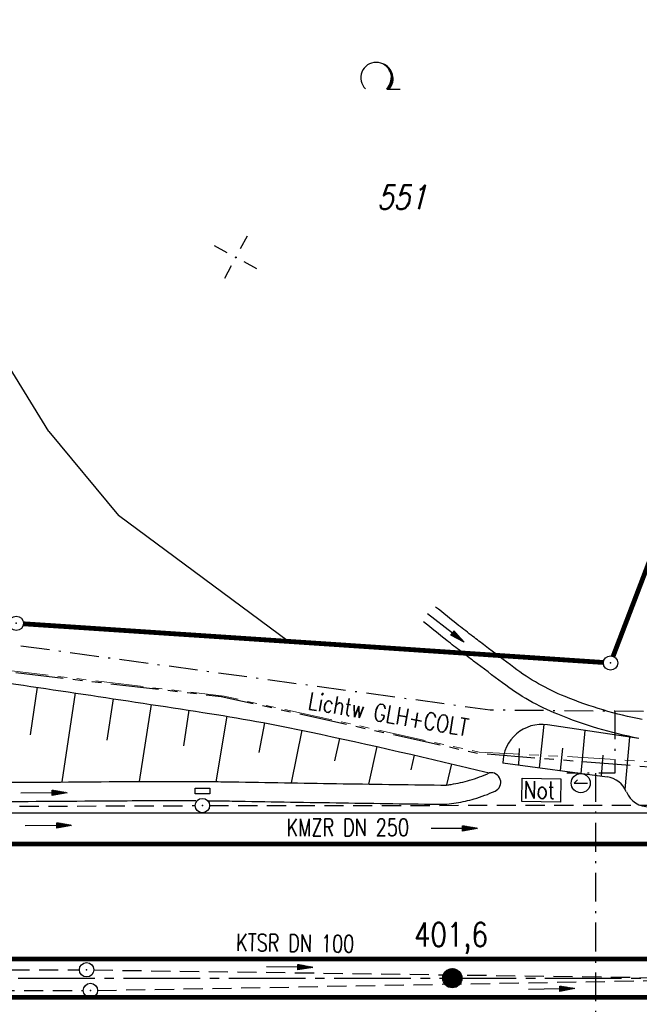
# Model space of a CAD drawing. Extents: x 0 to 1135, y 0 to 420.
# Tile 37 of 80: x 530 to 595, y 218 to 320. Entities that reach past the tile are written whole.
import ezdxf
from ezdxf.enums import TextEntityAlignment as Align

# ---------------------------------------------------------------- set-up
doc = ezdxf.new("R2010")
doc.units = 0
doc.header["$LTSCALE"] = 2
doc.header["$MEASUREMENT"] = 0
for name, pattern in [('ACHSE', [5.5, 4, -0.5, 0.5, -0.5]), ('AUSGEZOGEN', [0]), ('BAB-FM2', [2.6, 1.5, -0.5, 0.1, -0.5]), ('GESTRICH-X2', [1.5, 1, -0.5]), ('PHANTOMX2', [5, 2.5, -0.5, 0.5, -0.5, 0.5, -0.5])]:
    doc.linetypes.add(name, pattern=pattern)
doc.layers.get('0').update_dxf_attribs({"color": 8, "linetype": 'AUSGEZOGEN'})
for name, color, linetype in [('ACHSETOP', 250, 'ACHSE'), ('BAB_FM', 8, 'BAB-FM2'), ('BOESCHG', 8, 'AUSGEZOGEN'), ('FBRTOP', 8, 'AUSGEZOGEN'), ('FLSTNR', 8, 'AUSGEZOGEN'), ('GRENZL', 8, 'AUSGEZOGEN'), ('GRENZL-BAB', 7, 'AUSGEZOGEN'), ('GRENZP-BAB', 7, 'AUSGEZOGEN'), ('HEKT_B', 250, 'CONTINUOUS'), ('KANAL', 200, 'GESTRICH-X2'), ('Lichtwellenleiter COLT', 8, 'PHANTOMX2'), ('Lichtwellenleiter GLH', 8, 'PHANTOMX2'), ('MULDE', 8, 'AUSGEZOGEN'), ('NETZ', 250, 'AUSGEZOGEN'), ('NS', 8, 'AUSGEZOGEN'), ('PFEIL', 200, 'CONTINUOUS'), ('PFEILTOP', 8, 'AUSGEZOGEN'), ('SCHSYMBOL', 200, 'AUSGEZOGEN'), ('TEXTO', 200, 'CONTINUOUS'), ('WALD', 8, 'AUSGEZOGEN')]:
    doc.layers.add(name, color=color, linetype=linetype)
doc.styles.add('ROMANS', font='romans.shx', dxfattribs={"width": 0.8})

# ---------------------------------------------------------------- blocks, each defined once
blk = doc.blocks.new('IKR')
at = {"color": 0}
for p, q in [((0, 1), (0, 2.5)), ((-2.5, 0), (-1, 0)), ((1, 0), (2.5, 0)), ((0, -2.5), (0, -1))]:
    blk.add_line(p, q, dxfattribs=at)
blk.add_circle((0, 0), 0.05, dxfattribs=at)
blk.add_point((0, 0), dxfattribs=at)
blk = doc.blocks.new('LW')
at = {"color": 0}
blk.add_line((1.18, 0), (2.58, 0), dxfattribs=at)
for centre, radius, start, end in [((0.07, 1.19), 1.6, 312.7202, 226.7249), ((0.17, 1.08), 1.68, 321.1992, 68.9844), ((0.08, 1.13), 1.67, 319.2916, 65.2101)]:
    blk.add_arc(centre, radius, start, end, dxfattribs=at)
blk = doc.blocks.new('*U42', base_point=(444064.56, 452946.34))
at = {"layer": 'BOESCHG'}
for p, q in [((444016.26, 453033.86), (444016.57, 453034.06)), ((444017.41, 453032.23), (444017.8, 453032.45)), ((444018.09, 453030.31), (444018.95, 453030.81)), ((444019.42, 453028.77), (444019.97, 453029.08)), ((444019.96, 453026.77), (444020.98, 453027.36)), ((444021.41, 453025.3), (444022, 453025.63)), ((444021.83, 453023.24), (444023.01, 453023.9)), ((444023.38, 453021.81), (444024.02, 453022.17)), ((444023.69, 453019.7), (444025.03, 453020.44)), ((444025.33, 453018.32), (444026.03, 453018.72)), ((444025.56, 453016.16), (444027.04, 453016.99)), ((444027.27, 453014.82), (444028.05, 453015.25)), ((444027.43, 453012.63), (444029.05, 453013.52)), ((444029.2, 453011.32), (444030.05, 453011.79)), ((444029.3, 453009.09), (444031.05, 453010.06)), ((444031.14, 453007.82), (444032.05, 453008.33)), ((444031.17, 453005.56), (444033.05, 453006.59)), ((444033.08, 453004.32), (444034.05, 453004.86)), ((444033.05, 453002.02), (444035.04, 453003.12)), ((444035.01, 453000.82), (444036.04, 453001.39)), ((444034.92, 452998.49), (444037.03, 452999.65)), ((444036.95, 452997.32), (444038.02, 452997.92)), ((444036.8, 452994.96), (444039.01, 452996.18)), ((444038.89, 452993.82), (444040, 452994.44)), ((444038.7, 452991.43), (444040.99, 452992.71)), ((444040.84, 452990.33), (444041.98, 452990.97)), ((444040.64, 452987.93), (444042.96, 452989.23)), ((444042.8, 452986.84), (444043.95, 452987.5)), ((444042.61, 452984.44), (444044.94, 452985.76)), ((444044.77, 452983.36), (444045.92, 452984.02)), ((444044.6, 452980.97), (444046.91, 452982.28)), ((444046.74, 452979.88), (444047.89, 452980.54)), ((444046.58, 452977.49), (444048.88, 452978.8)), ((444048.71, 452976.4), (444049.87, 452977.06)), ((444048.55, 452974.01), (444050.85, 452975.32)), ((444050.68, 452972.92), (444051.84, 452973.58)), ((444050.51, 452970.53), (444052.82, 452971.83)), ((444052.64, 452969.44), (444053.81, 452970.09)), ((444052.47, 452967.05), (444054.8, 452968.35)), ((444054.59, 452965.94), (444055.78, 452966.6)), ((444054.41, 452963.57), (444056.77, 452964.85)), ((444056.51, 452962.43), (444057.76, 452963.11)), ((444056.35, 452960.08), (444058.75, 452961.36)), ((444058.38, 452958.9), (444059.73, 452959.6)), ((444058.19, 452956.55), (444060.66, 452957.82)), ((444060.2, 452955.33), (444061.58, 452956.03)), ((444059.84, 452952.93), (444062.49, 452954.23)), ((444061.97, 452951.75), (444063.4, 452952.45)), ((444061.47, 452949.29), (444064.3, 452950.65)), ((444063.7, 452948.14), (444065.21, 452948.86)), ((444063.08, 452945.63), (444066.1, 452947.07))]:
    blk.add_line(p, q, dxfattribs=at)
blk = doc.blocks.new('*X17')
at = {"color": 0}
for p, q in [((212.23, 257.39), (213.24, 258.4)), ((212.24, 257.33), (213.31, 258.4)), ((212.24, 257.47), (213.17, 258.4)), ((212.24, 257.26), (213.37, 258.39)), ((212.24, 257.55), (213.09, 258.39)), ((212.25, 257.2), (213.43, 258.38)), ((212.26, 257.63), (213, 258.37)), ((212.27, 257.14), (213.49, 258.37)), ((212.28, 257.09), (213.55, 258.35)), ((212.29, 257.73), (212.9, 258.35)), ((212.3, 257.04), (213.6, 258.33)), ((212.32, 256.99), (213.65, 258.31)), ((212.34, 257.86), (212.78, 258.29)), ((212.35, 256.94), (213.69, 258.29)), ((212.37, 256.9), (213.74, 258.26)), ((212.4, 256.85), (213.78, 258.24)), ((212.43, 256.81), (213.83, 258.21)), ((212.46, 256.77), (213.86, 258.18)), ((212.49, 256.73), (213.9, 258.14)), ((212.53, 256.7), (213.94, 258.11)), ((212.56, 256.66), (213.97, 258.07)), ((212.6, 256.63), (214.01, 258.03)), ((212.64, 256.6), (214.04, 257.99)), ((212.68, 256.57), (214.07, 257.95)), ((212.73, 256.54), (214.09, 257.91)), ((212.77, 256.52), (214.12, 257.86)), ((212.82, 256.49), (214.14, 257.82)), ((212.87, 256.47), (214.16, 257.77)), ((212.92, 256.45), (214.18, 257.72)), ((212.97, 256.44), (214.2, 257.66)), ((213.03, 256.42), (214.21, 257.6)), ((213.09, 256.41), (214.22, 257.54)), ((213.16, 256.41), (214.23, 257.48)), ((213.22, 256.4), (214.23, 257.41)), ((213.3, 256.41), (214.23, 257.34)), ((213.38, 256.41), (214.22, 257.26)), ((213.46, 256.43), (214.2, 257.17)), ((213.56, 256.46), (214.18, 257.07)), ((213.69, 256.51), (214.12, 256.95))]:
    blk.add_line(p, q, dxfattribs=at)
blk = doc.blocks.new('SRMAST2')
at = {"color": 0}
blk.add_circle((0, 0), 0.999, dxfattribs=at)
blk.add_point((0, 0), dxfattribs=at)
blk.add_blockref('*X17', (-213.23, -257.4))
blk = doc.blocks.new('GST')
at = {"color": 0}
blk.add_circle((0, 0), 0.75, dxfattribs=at)
blk.add_point((0, 0), dxfattribs=at)
blk = doc.blocks.new('13')
blk.add_lwpolyline([(0.76, 1.22), (-0.75, 1.22), (-0.75, 1.8), (0.76, 1.8)], close=True)
at = {"rotation": 180}
blk.add_blockref('GST', (0, 0), dxfattribs=at)
blk = doc.blocks.new('10')
blk.add_blockref('GST', (0, 0))
blk = doc.blocks.new('PFEIL2')
at = {"color": 0}
for p, q in [((0.88, 0), (-2.4, -0.01)), ((0.88, -0.27), (0.88, 0.28)), ((0.88, 0.28), (2.43, 0.01)), ((0.91, 0.27), (0.88, 0.26)), ((0.97, 0.26), (0.88, 0.25)), ((1.02, 0.25), (0.88, 0.23)), ((1.07, 0.24), (0.88, 0.21)), ((1.13, 0.23), (0.88, 0.19)), ((1.18, 0.22), (0.88, 0.17)), ((1.24, 0.21), (0.88, 0.15)), ((1.29, 0.21), (0.88, 0.14)), ((1.34, 0.2), (0.88, 0.12)), ((1.4, 0.19), (0.88, 0.1)), ((1.45, 0.18), (0.88, 0.08)), ((1.51, 0.17), (0.88, 0.06)), ((1.56, 0.16), (0.88, 0.04)), ((1.61, 0.15), (0.88, 0.02)), ((1.67, 0.14), (0.88, 0.01)), ((1.72, 0.13), (0.88, -0.01)), ((1.78, 0.12), (0.88, -0.03)), ((1.83, 0.11), (0.88, -0.05)), ((1.88, 0.1), (0.88, -0.07)), ((1.94, 0.09), (0.88, -0.09)), ((2.05, 0.08), (0.88, -0.12)), ((1.99, 0.08), (0.88, -0.11)), ((2.1, 0.07), (0.88, -0.14)), ((2.15, 0.06), (0.88, -0.16)), ((2.21, 0.05), (0.88, -0.18)), ((2.26, 0.04), (0.88, -0.2)), ((2.32, 0.03), (0.88, -0.22)), ((2.37, 0.02), (0.88, -0.23)), ((2.42, 0.01), (0.88, -0.25)), ((2.43, 0.01), (0.88, -0.27))]:
    blk.add_line(p, q, dxfattribs=at)

msp = doc.modelspace()

# ---------------------------------------------------------------- linework, layer by layer
at = {"layer": 'ACHSETOP', "flags": 128}
msp.add_lwpolyline([(25, 241.99), (26.31, 241.79), (51.07, 238.28), (75.86, 235.09), (100.69, 232.2), (125.56, 229.63), (150.46, 227.38), (175.38, 225.43), (200.33, 223.8), (225.3, 222.49), (250.28, 221.49), (275.27, 220.81), (300.26, 220.44), (316.99, 220.37), (325.26, 220.37), (350.26, 220.37), (375.26, 220.37), (400.26, 220.37), (425.26, 220.37), (575.26, 220.37), (825.26, 220.37), (950, 220.37)], dxfattribs=at)
at = {"layer": 'BAB_FM', "flags": 128}
for points in [[(389.87, 253.19), (429.23, 254.75), (479.23, 255.02), (529.23, 255.2), (579.22, 248.38), (592.22, 248.27), (592.22, 241.77), (587.22, 241.77)], [(590.22, 241.77), (590.2, 197.95), (508.18, 197.97), (501.68, 197.88), (501.68, 199.34), (503.9, 199.28)]]:
    msp.add_lwpolyline(points, dxfattribs=at)
at = {"layer": 'BAB_FM'}
msp.add_lwpolyline([(592.22, 248.27), (629.22, 247.95), (679.22, 246.83), (729.22, 244.91), (779.22, 246.78), (829.22, 247.56), (879.22, 246.44), (929.22, 246.01), (950, 245.92)], dxfattribs=at)
at = {"layer": 'BOESCHG'}
for p, q in [((584.36, 242.32), (584.86, 246.85)), ((588.7, 241.74), (589.13, 246.23)), ((593.32, 240.07), (593.81, 245.53)), ((582.2, 242.61), (582.29, 244.34)), ((586.56, 242.03), (586.79, 244.38)), ((590.84, 241.46), (591.01, 243.64)), ((580.54, 242.83), (591.42, 241.38))]:
    msp.add_line(p, q, dxfattribs=at)
msp.add_lwpolyline([(313.75, 241.06, -0.000822), (322.12, 241.66, -0.00442), (323.67, 241.75, -0.004802), (365.58, 243.53, 0.009708), (386.31, 244.62, 0.016929), (404.1, 246.5, -0.019955), (419.2, 248.01, -0.002843), (430.52, 248.62, -0.002079), (446.02, 249.3, -0.005287), (462.86, 249.79, 0.005681), (478.54, 250.27, 0.02001), (489.51, 251.16, -0.016873), (502.52, 252.31, -0.01538), (512.7, 252.54, -0.017455), (521.68, 252.16, -0.017152), (524.23, 251.87, -0.001743), (549.23, 248.11, -0.013861), (560.36, 246.08, -0.008161), (579.1, 241.79)], format="xyb", dxfattribs=at)
for centre, radius, start, end in [((591.08, 238.87), 2.53, 21.9522, 82.4024), ((595.75, 240.75), 2.49, 201.9522, 272.6245)]:
    msp.add_arc(centre, radius, start, end, dxfattribs=at)
at = {"layer": 'FBRTOP', "const_width": 0.5}
msp.add_lwpolyline([(25, 256.16), (28.37, 255.64), (52.94, 252.16), (77.56, 248.98), (102.22, 246.12), (126.91, 243.57), (151.64, 241.33), (176.38, 239.4), (201.15, 237.78), (225.94, 236.48), (250.75, 235.49), (275.56, 234.81), (300.4, 234.44), (317.02, 234.37), (325.26, 234.37), (350.26, 234.37), (375.26, 234.37), (400.26, 234.37), (425.26, 234.37), (575.26, 234.37), (825.26, 234.37), (950, 234.37)], dxfattribs=at)
at = {"layer": 'FBRTOP'}
msp.add_lwpolyline([(499.89, 237.62), (575.26, 237.62), (682.54, 237.62)], dxfattribs=at)
at = {"layer": 'FBRTOP', "const_width": 0.5}
for points in [[(459.66, 222.37, -0.000003), (500.26, 222.37, 0.000002), (575.26, 222.37, 0.000001), (613.66, 222.37, -0.000001)], [(459.66, 218.37, -0.000003), (500.26, 218.37, 0.000002), (575.26, 218.37, 0.000001), (613.53, 218.37, -0.000001)]]:
    msp.add_lwpolyline(points, format="xyb", dxfattribs=at)
at = {"layer": 'GRENZL'}
for p, q in [((533.14, 277.41), (518.67, 300.99)), ((533.14, 277.41), (540.41, 268.66)), ((558.17, 255.52), (540.41, 268.66))]:
    msp.add_line(p, q, dxfattribs=at)
at = {"layer": 'GRENZL-BAB', "const_width": 0.5}
for points in [[(592.05, 253.97), (598.42, 270.65)], [(558.17, 255.52), (530.49, 257.36)], [(591.03, 253.32), (558.17, 255.52)]]:
    msp.add_lwpolyline(points, dxfattribs=at)
at = {"layer": 'KANAL'}
for p, q in [((549.91, 238.39), (598.51, 238.43)), ((500.09, 238.22), (548.42, 238.38)), ((463.12, 221.23), (536.35, 221.25)), ((537.83, 221.23), (605.89, 220.3)), ((538.21, 219.1), (605.92, 220.29)), ((464.56, 219.1), (536.71, 219.09))]:
    msp.add_line(p, q, dxfattribs=at)
at = {"layer": 'Lichtwellenleiter COLT', "lineweight": 0, "flags": 128}
msp.add_lwpolyline([(602.26, 242.51), (588.89, 243.41), (578.05, 243.96), (551.44, 249.8), (517.75, 253.82), (498.24, 253.8)], dxfattribs=at)
at = {"layer": 'Lichtwellenleiter GLH', "flags": 128}
msp.add_lwpolyline([(259.96, 246.95), (298.73, 246.82), (333.38, 246.15), (356.11, 246.97), (415.84, 250.15), (451.48, 251.17), (474.95, 252.2), (498.1, 253.7), (504.17, 253.73), (517.21, 253.71), (551.14, 249.77), (577.88, 243.86), (599.54, 242.14)], dxfattribs=at)
at = {"layer": 'MULDE'}
for p, q in [((531.23, 245.78), (531.97, 250.73)), ((534.53, 240.85), (535.93, 250.14)), ((539.23, 245.21), (539.88, 249.54)), ((542.61, 240.9), (543.84, 248.94)), ((547.22, 244.62), (547.79, 248.33)), ((550.6, 240.88), (551.74, 247.71)), ((555.1, 243.92), (555.68, 247.01)), ((594.72, 245.39), (585.19, 246.81)), ((558.47, 240.76), (559.6, 246.24)), ((563.01, 243.05), (563.52, 245.4)), ((566.55, 240.63), (567.42, 244.54)), ((570.97, 242.11), (571.32, 243.65)), ((574.69, 240.54), (575.22, 242.74))]:
    msp.add_line(p, q, dxfattribs=at)
for points in [[(402.17, 240.74, 0.000005), (413.43, 240.74, 0.000006), (421.55, 240.73, 0), (450.36, 240.73, 0.000007), (451.86, 240.73), (463.17, 240.72, 0.000006), (493.06, 240.72, 0.000025), (500.11, 240.72, 0.000589), (500.47, 240.72, 0.000017), (513.16, 240.75, 0.001441), (540.28, 240.89, -0.004051), (549.92, 240.89, -0.002327), (552.3, 240.86, 0.000509), (563.18, 240.68, 0.000608), (574.06, 240.53, 0.011247), (574.65, 240.53, 0.026637), (574.66, 240.53, 0.000678), (575.14, 240.6, 0.037681), (577.07, 241.03, 0.034266), (579.1, 241.79)], [(549.82, 238.89, -0.000046), (549.93, 238.89, -0.002317), (552.29, 238.86, 0.000505), (563.12, 238.68, 0.000609), (573.68, 238.53, 0.006519), (574.66, 238.53, 0.03137), (574.7, 238.54, 0.001333), (575.67, 238.67, 0.037026), (577.56, 239.09, 0.030957), (579.72, 239.89)], [(499.95, 238.72, 0.000001), (500.11, 238.72, 0.000589), (500.47, 238.72, 0.000017), (513.17, 238.75, 0.001442), (540.29, 238.89, -0.003445), (548.47, 238.9, -0.002317)]]:
    msp.add_lwpolyline(points, format="xyb", dxfattribs=at)
at = {"layer": 'MULDE', "flags": 128}
for points in [[(595.1, 247.36, -0.04818), (587.03, 249.76, -0.065087), (581.7, 252.78, -0.000489), (578.68, 255.07, -0.001153), (577.41, 256.04, -0.004103), (575.92, 257.19, -0.002521), (573.52, 259.11, -0.002521)], [(594.72, 245.39, -0.04818), (586.28, 247.91, -0.065087), (580.5, 251.19, -0.000489), (577.48, 253.47, -0.001153), (576.19, 254.45, -0.004103), (574.68, 255.62, -0.002521), (572.27, 257.55, -0.002521)]]:
    msp.add_lwpolyline(points, format="xyb", dxfattribs=at)
at = {"layer": 'MULDE'}
for centre, radius, start, end in [((584.59, 242.8), 4.05, 81.5389, 179.5952), ((579.32, 240.81), 1, 293.7118, 102.4217)]:
    msp.add_arc(centre, radius, start, end, dxfattribs=at)
at = {"layer": 'NS'}
for q in [(588.32, 241.08), (589.37, 240.71)]:
    msp.add_line((587.97, 240.74), q, dxfattribs=at)
msp.add_lwpolyline([(582.57, 241.26), (586.59, 241.19), (586.55, 238.75), (582.53, 238.82)], close=True, dxfattribs=at)
msp.add_circle((588.67, 240.73), 1, dxfattribs=at)

# ---------------------------------------------------------------- block references
at = {"layer": 'BOESCHG', "rotation": 61.59653548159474}
msp.add_blockref('*U42', (670.95, 191.33), dxfattribs=at)
at = {"layer": 'GRENZP-BAB'}
for p in [(529.74, 257.41), (591.78, 253.27)]:
    msp.add_blockref('GST', p, dxfattribs=at)
at = {"layer": 'HEKT_B', "rotation": 61.59653548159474}
msp.add_blockref('SRMAST2', (575.26, 220.37), dxfattribs=at)
at = {"layer": 'NETZ', "rotation": 151.5965}
msp.add_blockref('IKR', (552.65, 295.6), dxfattribs=at)
at = {"layer": 'PFEIL'}
for p, rotation in [((533.08, 236.3), 0.1875354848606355), ((575.45, 235.99), 0.06533548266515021), ((558.26, 221.52), 359.2142354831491), ((585.62, 219.23), 0.9933354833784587)]:
    msp.add_blockref('PFEIL2', p, dxfattribs=dict(at, rotation=rotation))
at = {"layer": 'PFEILTOP'}
for p, rotation in [((574.58, 256.92), 322.1296929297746), ((532.62, 239.7), 0.07736193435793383)]:
    msp.add_blockref('PFEIL2', p, dxfattribs=dict(at, rotation=rotation))
at = {"layer": 'SCHSYMBOL', "rotation": 3.548496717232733e-05}
for name, p in [('13', (549.17, 238.39)), ('10', (537.08, 221.25)), ('10', (537.48, 219.09))]:
    msp.add_blockref(name, p, dxfattribs=at)
at = {"layer": 'WALD'}
msp.add_blockref('LW', (567.23, 313.16), dxfattribs=at)

# ---------------------------------------------------------------- texts
at = {"layer": 'FLSTNR', "style": 'ROMANS', "oblique": 15, "width": 0.8}
msp.add_text(' 551', height=2.5, dxfattribs=at).set_placement((566.01, 300.62))
at = {"layer": 'HEKT_B', "style": 'ROMANS', "width": 0.8}
msp.add_text('401,6', height=2.5, rotation=0, dxfattribs=at).set_placement((571.27, 223.68))
at = {"layer": 'Lichtwellenleiter GLH', "style": 'ROMANS', "width": 0.8}
msp.add_text('Lichtw GLH+COLT', height=1.8, rotation=350.2778, dxfattribs=at).set_placement((560.12, 248.47))
at = {"layer": 'NS', "style": 'ROMANS', "width": 0.8}
msp.add_text('Not', height=1.8, rotation=358.9989, dxfattribs=at).set_placement((582.69, 239.14))
at = {"layer": 'TEXTO', "style": 'ROMANS', "width": 0.75}
for s, rotation, p in [('KMZR DN 250', 0.0653, (564.35, 235.21)), ('KTSR DN 100', 359.2142, (558.85, 223.13))]:
    msp.add_text(s, height=1.8, rotation=rotation, dxfattribs=at).set_placement(p, align=Align.CENTER)

doc.saveas('drawing.dxf')
